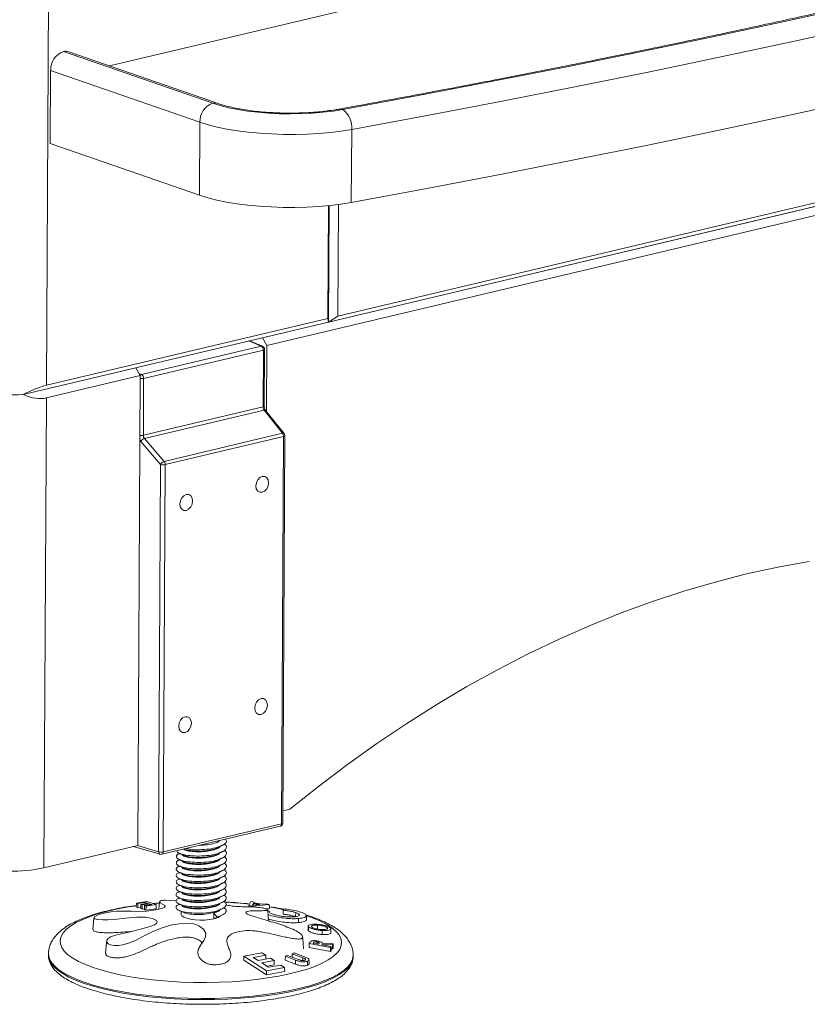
# Model space of a CAD drawing. Header units: millimetres. Extents: x 0 to 420, y 0 to 297.
# Tile 104 of 131: x 377 to 387, y 69 to 81. Entities that reach past the tile are written whole.
import ezdxf

# ---------------------------------------------------------------- set-up
doc = ezdxf.new("R2010")
doc.units = ezdxf.units.MM

msp = doc.modelspace()

# ---------------------------------------------------------------- linework, layer by layer
at = {"color": 7, "linetype": 'Continuous', "lineweight": 18}
for p, q in [((377.485, 76.605), (377.599, 98.671)), ((394.122, 84.227), (378.247, 80.459)), ((377.689, 80.633), (379.492, 80.008)), ((377.689, 80.633), (377.689, 80.633)), ((379.492, 80.008), (377.689, 80.633)), ((379.557, 80.005), (377.754, 80.63)), ((377.535, 80.405), (377.53, 79.524)), ((379.338, 79.78), (377.535, 80.405)), ((380.095, 77.178), (391.725, 79.939)), ((379.338, 79.78), (379.333, 78.899)), ((391.776, 79.844), (380.147, 77.084)), ((380.891, 77.367), (390.929, 79.75)), ((390.92, 79.794), (381.004, 77.44)), ((381.171, 79.693), (381.166, 78.811)), ((377.53, 79.524), (379.333, 78.899)), ((381.011, 78.787), (381.004, 77.44)), ((380.882, 77.411), (380.889, 78.773)), ((380.891, 77.367), (380.898, 78.774)), ((377.204, 76.492), (380.891, 77.367)), ((380.882, 77.411), (377.485, 76.605)), ((380.891, 77.367), (380.882, 77.411)), ((381.004, 77.44), (380.891, 77.367)), ((380.093, 77.076), (379.935, 77.14)), ((380.147, 77.084), (380.095, 77.178)), ((378.634, 76.734), (380.079, 77.077)), ((380.104, 77.03), (378.658, 76.687)), ((380.1, 76.344), (380.104, 77.03)), ((380.115, 76.353), (380.118, 77.039)), ((380.142, 76.287), (380.147, 77.084)), ((377.204, 76.492), (378.565, 76.815)), ((378.565, 76.815), (378.616, 76.721)), ((378.616, 76.721), (377.484, 76.452)), ((378.616, 76.721), (378.587, 71.051)), ((378.658, 76.687), (378.655, 76.001)), ((377.484, 76.452), (377.454, 70.782)), ((378.655, 76.001), (380.1, 76.344)), ((380.112, 76.306), (378.668, 75.963)), ((380.336, 76.025), (380.112, 76.306)), ((380.354, 76.021), (380.13, 76.302)), ((378.668, 75.963), (378.906, 75.686)), ((378.906, 75.686), (380.336, 76.025)), ((380.348, 75.987), (378.919, 75.648)), ((380.324, 71.313), (380.348, 75.987)), ((380.338, 71.322), (380.363, 75.996)), ((378.863, 75.65), (378.625, 75.927)), ((378.839, 70.975), (378.863, 75.65)), ((378.919, 75.648), (378.895, 70.974)), ((380.339, 71.467), (380.423, 71.487)), ((378.895, 70.974), (380.324, 71.313)), ((378.878, 70.944), (380.308, 71.283)), ((377.454, 70.782), (378.587, 71.051)), ((378.534, 71.038), (378.858, 70.944)), ((379.095, 70.954), (379.092, 70.953)), ((379.095, 70.878), (379.092, 70.876)), ((379.094, 70.724), (379.091, 70.723)), ((379.095, 70.801), (379.092, 70.8)), ((379.094, 70.648), (379.091, 70.646)), ((379.093, 70.571), (379.09, 70.57)), ((379.093, 70.495), (379.09, 70.493)), ((378.571, 70.356), (378.569, 70.307)), ((378.695, 70.373), (378.571, 70.356)), ((378.571, 70.356), (378.588, 70.35)), ((378.588, 70.35), (378.676, 70.362)), ((378.588, 70.35), (378.588, 70.302)), ((378.713, 70.351), (378.625, 70.339)), ((378.642, 70.333), (378.73, 70.346)), ((378.676, 70.362), (378.713, 70.351)), ((378.676, 70.362), (378.676, 70.346)), ((378.81, 70.337), (378.695, 70.373)), ((378.73, 70.346), (378.758, 70.337)), ((378.73, 70.346), (378.73, 70.333)), ((378.85, 70.358), (378.766, 70.351)), ((379.093, 70.418), (379.09, 70.417)), ((379.954, 70.373), (379.929, 70.325)), ((379.992, 70.368), (379.954, 70.373)), ((379.971, 70.329), (379.982, 70.35)), ((379.982, 70.35), (380.063, 70.339)), ((379.982, 70.35), (379.983, 70.33)), ((379.987, 70.358), (379.992, 70.368)), ((380.093, 70.342), (379.987, 70.358)), ((379.992, 70.368), (379.993, 70.357)), ((380.138, 70.346), (380.093, 70.342)), ((380.176, 70.34), (380.138, 70.346)), ((378.569, 70.307), (378.588, 70.302)), ((378.588, 70.302), (378.624, 70.307)), ((378.625, 70.339), (378.624, 70.29)), ((378.624, 70.29), (378.642, 70.284)), ((378.625, 70.339), (378.642, 70.333)), ((378.642, 70.333), (378.642, 70.284)), ((378.642, 70.284), (378.669, 70.288)), ((378.67, 70.325), (378.668, 70.276)), ((378.668, 70.276), (378.686, 70.27)), ((378.758, 70.337), (378.67, 70.325)), ((378.67, 70.325), (378.687, 70.32)), ((378.687, 70.32), (378.686, 70.27)), ((378.686, 70.27), (378.811, 70.287)), ((378.687, 70.32), (378.81, 70.337)), ((378.81, 70.337), (378.811, 70.287)), ((379.092, 70.341), (379.089, 70.34)), ((379.111, 70.255), (379.111, 70.22)), ((379.546, 70.186), (379.506, 70.234)), ((379.506, 70.234), (379.506, 70.165)), ((379.929, 70.325), (379.929, 70.311)), ((379.929, 70.325), (379.969, 70.319)), ((379.969, 70.319), (380.176, 70.34)), ((379.969, 70.319), (379.969, 70.31)), ((380.063, 70.339), (379.971, 70.329)), ((380.128, 70.287), (380.178, 70.292)), ((380.177, 70.257), (380.158, 70.258)), ((380.176, 70.34), (380.178, 70.292)), ((380.343, 70.27), (380.342, 70.221)), ((380.351, 70.285), (380.343, 70.27)), ((380.495, 70.241), (380.494, 70.192)), ((379.506, 70.165), (379.546, 70.186)), ((379.624, 70.221), (379.632, 70.225)), ((380.528, 70.169), (380.528, 70.12)), ((380.649, 70.07), (380.648, 70.021)), ((380.758, 70.089), (380.758, 70.04)), ((380.816, 70.024), (380.816, 69.975)), ((380.877, 70.058), (380.876, 70.045)), ((380.659, 69.869), (380.658, 69.82)), ((380.67, 69.883), (380.659, 69.869)), ((380.659, 69.869), (380.914, 69.82)), ((380.706, 69.873), (380.71, 69.879)), ((380.772, 69.861), (380.706, 69.873)), ((380.754, 69.887), (380.753, 69.864)), ((380.948, 69.865), (380.819, 69.869)), ((379.321, 69.803), (379.32, 69.797)), ((380.086, 69.757), (379.869, 69.716)), ((380.132, 69.727), (380.086, 69.757)), ((380.476, 69.754), (380.451, 69.745)), ((380.6, 69.706), (380.476, 69.754)), ((380.658, 69.82), (380.915, 69.771)), ((380.776, 69.867), (380.772, 69.861)), ((380.81, 69.853), (380.813, 69.857)), ((380.923, 69.832), (380.81, 69.853)), ((380.813, 69.857), (380.939, 69.852)), ((380.813, 69.857), (380.813, 69.853)), ((380.914, 69.82), (380.923, 69.832)), ((380.914, 69.82), (380.915, 69.771)), ((380.915, 69.771), (380.924, 69.783)), ((380.923, 69.832), (380.924, 69.783)), ((380.923, 69.804), (380.939, 69.804)), ((380.939, 69.852), (380.948, 69.865)), ((380.939, 69.852), (380.939, 69.804)), ((380.939, 69.804), (380.949, 69.817)), ((380.948, 69.865), (380.949, 69.817)), ((377.509, 69.744), (377.509, 69.73)), ((379.869, 69.716), (379.868, 69.666)), ((379.868, 69.666), (380.141, 69.488)), ((379.869, 69.716), (380.142, 69.537)), ((379.982, 69.7), (380.132, 69.727)), ((380.04, 69.662), (379.982, 69.7)), ((380.189, 69.69), (380.04, 69.662)), ((380.085, 69.633), (380.234, 69.661)), ((380.165, 69.581), (380.085, 69.633)), ((380.132, 69.727), (380.133, 69.679)), ((380.234, 69.661), (380.189, 69.69)), ((380.234, 69.661), (380.235, 69.611)), ((380.371, 69.715), (380.369, 69.666)), ((380.369, 69.666), (380.494, 69.619)), ((380.395, 69.724), (380.371, 69.715)), ((380.371, 69.715), (380.494, 69.667)), ((380.53, 69.673), (380.395, 69.724)), ((380.451, 69.745), (380.45, 69.703)), ((380.451, 69.745), (380.581, 69.695)), ((381.189, 69.711), (381.189, 69.724)), ((380.142, 69.537), (380.141, 69.488)), ((380.141, 69.488), (380.362, 69.53)), ((380.142, 69.537), (380.361, 69.578)), ((380.144, 69.595), (380.235, 69.611)), ((380.315, 69.608), (380.165, 69.581)), ((380.361, 69.578), (380.315, 69.608)), ((380.361, 69.578), (380.362, 69.53))]:
    msp.add_line(p, q, dxfattribs=at)
at = {"color": 8, "linetype": 'Continuous', "lineweight": 18}
for p, q in [((380.079, 77.077), (379.928, 77.139)), ((378.603, 76.745), (378.634, 76.734)), ((378.582, 71.05), (378.839, 70.975)), ((378.842, 70.355), (378.772, 70.349)), ((380.71, 69.879), (380.71, 69.872)), ((380.581, 69.695), (380.58, 69.662))]:
    msp.add_line(p, q, dxfattribs=at)
at = {"color": 7, "linetype": 'Continuous', "lineweight": 18, "flags": 128}
for points in [[(396.042, 83.488), (395.295, 83.263), (394.538, 83.041), (393.77, 82.822), (392.992, 82.606), (392.202, 82.393), (391.403, 82.184), (390.594, 81.977), (389.774, 81.774), (388.944, 81.575), (388.105, 81.378), (387.257, 81.185), (386.399, 80.996), (385.531, 80.81), (384.655, 80.627), (383.77, 80.448), (382.876, 80.273), (381.973, 80.101), (381.062, 79.933)], [(381.063, 79.933), (381.974, 80.101), (382.876, 80.273), (383.77, 80.448), (384.655, 80.627), (385.532, 80.81), (386.399, 80.996), (387.257, 81.185), (388.106, 81.378), (388.945, 81.575), (389.774, 81.774), (390.594, 81.977), (391.403, 82.184), (392.203, 82.393), (392.992, 82.606), (393.77, 82.822), (394.538, 83.041), (395.296, 83.263), (396.042, 83.488)], [(396.188, 83.257), (395.44, 83.031), (394.68, 82.809), (393.91, 82.589), (393.13, 82.372), (392.339, 82.159), (391.537, 81.949), (390.726, 81.742), (389.904, 81.539), (389.073, 81.338), (388.231, 81.142), (387.38, 80.948), (386.52, 80.758), (385.651, 80.572), (384.772, 80.389), (383.885, 80.209), (382.988, 80.033), (382.084, 79.861), (381.171, 79.693)], [(381.166, 78.811), (382.079, 78.98), (382.984, 79.152), (383.88, 79.328), (384.768, 79.508), (385.646, 79.691), (386.516, 79.877), (387.376, 80.067), (388.227, 80.26), (389.068, 80.457), (389.899, 80.657), (390.721, 80.861), (391.533, 81.068), (392.334, 81.278), (393.125, 81.491), (393.906, 81.708), (394.676, 81.927), (395.435, 82.15), (396.183, 82.376)], [(379.492, 80.008), (379.583, 79.979), (379.685, 79.954), (379.796, 79.932), (379.914, 79.914), (380.038, 79.899), (380.167, 79.889), (380.299, 79.882), (380.433, 79.88), (380.566, 79.883), (380.697, 79.889), (380.824, 79.9), (380.947, 79.914), (381.063, 79.933)], [(381.062, 79.933), (380.947, 79.914), (380.824, 79.9), (380.697, 79.889), (380.566, 79.883), (380.433, 79.88), (380.299, 79.883), (380.167, 79.889), (380.038, 79.899), (379.914, 79.914), (379.796, 79.932), (379.685, 79.954), (379.584, 79.979), (379.492, 80.008)], [(381.171, 79.693), (381.045, 79.672), (380.913, 79.656), (380.776, 79.644), (380.635, 79.636), (380.491, 79.632), (380.346, 79.632), (380.202, 79.637), (380.061, 79.646), (379.923, 79.659), (379.79, 79.676), (379.664, 79.697), (379.545, 79.721), (379.436, 79.749), (379.338, 79.78)], [(379.333, 78.899), (379.432, 78.868), (379.541, 78.84), (379.659, 78.816), (379.785, 78.795), (379.918, 78.778), (380.056, 78.765), (380.198, 78.756), (380.342, 78.751), (380.486, 78.751), (380.63, 78.754), (380.771, 78.763), (380.909, 78.775), (381.041, 78.791), (381.166, 78.811)], [(380.014, 75.391), (380.019, 75.355), (380.036, 75.328), (380.06, 75.313), (380.09, 75.313), (380.119, 75.327), (380.144, 75.354), (380.161, 75.389), (380.167, 75.427), (380.161, 75.462), (380.145, 75.489), (380.12, 75.504), (380.091, 75.504), (380.061, 75.49), (380.036, 75.464), (380.02, 75.429), (380.014, 75.391)], [(379.249, 75.209), (379.243, 75.244), (379.226, 75.271), (379.202, 75.286), (379.173, 75.287), (379.143, 75.272), (379.118, 75.246), (379.102, 75.211), (379.095, 75.173), (379.101, 75.137), (379.118, 75.11), (379.142, 75.095), (379.172, 75.095), (379.201, 75.109), (379.226, 75.136), (379.243, 75.171), (379.249, 75.209)], [(380.423, 71.487), (380.77, 71.764), (381.121, 72.029), (381.476, 72.282), (381.835, 72.523), (382.198, 72.752), (382.563, 72.969), (382.931, 73.172), (383.302, 73.363), (383.675, 73.541), (384.05, 73.706), (384.426, 73.857), (384.803, 73.995), (385.182, 74.119), (385.561, 74.23), (385.94, 74.327), (386.319, 74.41), (386.698, 74.479)], [(380, 72.709), (380.005, 72.674), (380.022, 72.647), (380.046, 72.632), (380.076, 72.631), (380.105, 72.646), (380.13, 72.672), (380.147, 72.707), (380.153, 72.745), (380.147, 72.781), (380.131, 72.808), (380.106, 72.823), (380.077, 72.823), (380.047, 72.809), (380.022, 72.782), (380.006, 72.747), (380, 72.709)], [(379.235, 72.527), (379.229, 72.563), (379.213, 72.59), (379.188, 72.605), (379.159, 72.605), (379.129, 72.591), (379.104, 72.564), (379.088, 72.529), (379.082, 72.491), (379.087, 72.456), (379.104, 72.429), (379.128, 72.414), (379.158, 72.413), (379.187, 72.428), (379.212, 72.454), (379.229, 72.489), (379.235, 72.527)], [(379.054, 70.379), (379.046, 70.381), (378.986, 70.387), (378.924, 70.39), (378.911, 70.39), (378.896, 70.389), (378.89, 70.388), (378.885, 70.388), (378.876, 70.386), (378.862, 70.381), (378.849, 70.371), (378.858, 70.357), (378.887, 70.343), (378.915, 70.328), (378.92, 70.315), (378.907, 70.304), (378.877, 70.292), (378.823, 70.278), (378.757, 70.267), (378.694, 70.26), (378.59, 70.256), (378.512, 70.257), (378.438, 70.258), (378.334, 70.257), (378.267, 70.251), (378.199, 70.238), (378.13, 70.22), (378.091, 70.206), (378.066, 70.191), (378.059, 70.176), (378.07, 70.165), (378.101, 70.156), (378.164, 70.153), (378.228, 70.155), (378.297, 70.159), (378.437, 70.173), (378.576, 70.185), (378.681, 70.185), (378.764, 70.171), (378.814, 70.146), (378.822, 70.128), (378.813, 70.111), (378.789, 70.094), (378.735, 70.073), (378.619, 70.039), (378.494, 70.008), (378.349, 69.977), (378.294, 69.962), (378.259, 69.949), (378.234, 69.932), (378.214, 69.907), (378.213, 69.883), (378.229, 69.862), (378.259, 69.85), (378.3, 69.843), (378.353, 69.844), (378.406, 69.852), (378.476, 69.873), (378.566, 69.91), (378.649, 69.951), (378.754, 70.005), (378.869, 70.054), (379, 70.092), (379.123, 70.111), (379.196, 70.113), (379.264, 70.104), (379.325, 70.083), (379.383, 70.041), (379.408, 69.992), (379.405, 69.95), (379.385, 69.906), (379.368, 69.879), (379.368, 69.879)], [(378.848, 70.368), (378.841, 70.287), (378.84, 70.282)], [(380.169, 70.14), (380.164, 70.193), (380.157, 70.273)], [(378.059, 70.179), (378.058, 70.168), (378.046, 70.037)], [(379.111, 70.22), (379.111, 70.219), (379.119, 70.202), (379.142, 70.186), (379.178, 70.172), (379.224, 70.161), (379.279, 70.153), (379.338, 70.15), (379.398, 70.151), (379.455, 70.156), (379.506, 70.165)], [(380.625, 70.155), (380.625, 70.187), (380.625, 70.203)], [(380.645, 70.083), (380.644, 70.049), (380.644, 70.032)], [(380.92, 69.994), (380.92, 70.027), (380.919, 70.044)], [(378.212, 69.896), (378.21, 69.879), (378.198, 69.752)], [(380.59, 69.805), (380.579, 69.931), (380.577, 69.951)], [(380.494, 69.667), (380.494, 69.626), (380.494, 69.619)], [(380.636, 69.654), (380.636, 69.626), (380.636, 69.605)], [(380.656, 69.62), (380.656, 69.652), (380.655, 69.671)]]:
    msp.add_lwpolyline(points, dxfattribs=at)
at = {"color": 8, "linetype": 'Continuous', "lineweight": 18, "flags": 128}
for points in [[(381.062, 79.933), (381.041, 79.939), (381.026, 79.938)], [(380.104, 77.03), (380.109, 77.032), (380.114, 77.034), (380.116, 77.036), (380.118, 77.038), (380.118, 77.039)], [(380.1, 76.344), (380.106, 76.346), (380.11, 76.347), (380.113, 76.349), (380.114, 76.352), (380.115, 76.353)], [(380.363, 75.996), (380.363, 75.995), (380.361, 75.993), (380.358, 75.991), (380.354, 75.989), (380.348, 75.987)], [(380.324, 71.313), (380.324, 71.306), (380.322, 71.299), (380.32, 71.293), (380.317, 71.289), (380.313, 71.285), (380.309, 71.283), (380.308, 71.283)], [(380.338, 71.322), (380.338, 71.32), (380.337, 71.318), (380.334, 71.316), (380.33, 71.314), (380.324, 71.313)], [(378.57, 70.324), (378.475, 70.31), (378.346, 70.286), (378.226, 70.258), (378.114, 70.228), (378.013, 70.195), (377.923, 70.159), (377.845, 70.121), (377.779, 70.081), (377.727, 70.039), (377.687, 69.996), (377.662, 69.953), (377.65, 69.908), (377.653, 69.864), (377.67, 69.819), (377.7, 69.776), (377.744, 69.733), (377.802, 69.691), (377.872, 69.651), (377.955, 69.613), (378.049, 69.577)], [(380.354, 70.276), (380.242, 70.298), (380.177, 70.309)], [(378.049, 69.577), (378.154, 69.544), (378.269, 69.514), (378.392, 69.486), (378.524, 69.462), (378.663, 69.442), (378.807, 69.425), (378.956, 69.412), (379.108, 69.403), (379.262, 69.398), (379.416, 69.397), (379.571, 69.4), (379.723, 69.407), (379.872, 69.418), (380.017, 69.433), (380.156, 69.452), (380.289, 69.474), (380.414, 69.5), (380.53, 69.529), (380.637, 69.56), (380.732, 69.595), (380.816, 69.632), (380.888, 69.671), (380.948, 69.712), (380.994, 69.754), (381.026, 69.797), (381.045, 69.842), (381.049, 69.886), (381.039, 69.931), (381.016, 69.975), (380.978, 70.018), (380.928, 70.06), (380.864, 70.101), (380.787, 70.14), (380.699, 70.177), (380.63, 70.202)], [(377.509, 69.744), (377.509, 69.742), (377.516, 69.696), (377.537, 69.65), (377.572, 69.605), (377.621, 69.56), (377.682, 69.518), (377.757, 69.476), (377.843, 69.437), (377.941, 69.4)], [(377.509, 69.73), (377.509, 69.729), (377.516, 69.682), (377.537, 69.636), (377.572, 69.591), (377.621, 69.547), (377.682, 69.504), (377.756, 69.463), (377.843, 69.423), (377.941, 69.386)], [(377.941, 69.4), (378.05, 69.365), (378.168, 69.334), (378.296, 69.305), (378.431, 69.28), (378.573, 69.258), (378.722, 69.239), (378.875, 69.225), (379.032, 69.214), (379.191, 69.207), (379.351, 69.205), (379.512, 69.206), (379.671, 69.211), (379.827, 69.221), (379.98, 69.234), (380.129, 69.251), (380.271, 69.272), (380.406, 69.296), (380.533, 69.323), (380.652, 69.354), (380.76, 69.388), (380.857, 69.424), (380.943, 69.462), (381.017, 69.503), (381.079, 69.545), (381.127, 69.589), (381.161, 69.634), (381.182, 69.68), (381.189, 69.724)], [(377.941, 69.386), (378.049, 69.352), (378.168, 69.32), (378.295, 69.291), (378.431, 69.266), (378.573, 69.244), (378.722, 69.226), (378.875, 69.211), (379.032, 69.201), (379.191, 69.194), (379.351, 69.191), (379.512, 69.192), (379.671, 69.198), (379.827, 69.207), (379.98, 69.22), (380.129, 69.237), (380.271, 69.258), (380.406, 69.282), (380.533, 69.31), (380.652, 69.341), (380.76, 69.374), (380.857, 69.41), (380.943, 69.449), (381.017, 69.49), (381.079, 69.532), (381.127, 69.576), (381.161, 69.621), (381.182, 69.666), (381.189, 69.711)]]:
    msp.add_lwpolyline(points, dxfattribs=at)
at = {"color": 7, "linetype": 'Continuous', "lineweight": 18}
for centre, radius, start, end in [((377.769, 80.413), 0.234, 109.9195, 181.9685), ((377.717, 80.523), 0.113, 71.1892, 104.2419), ((379.571, 79.788), 0.234, 109.9195, 181.9685), ((380.899, 79.715), 0.273, 355.27, 53.0464), ((380.053, 77.034), 0.0507, 356.2997, 59.5038), ((380.078, 77.039), 0.04, 359.7022, 67.917), ((378.608, 76.69), 0.0507, 356.2997, 59.5038), ((377.101, 78.254), 1.765, 256.6713, 273.3223), ((377.103, 78.285), 1.796, 257.3619, 273.2265), ((378.69, 75.894), 0.0732, 107.5365, 152.6995), ((380.288, 75.988), 0.0604, 359.4542, 37.8488), ((380.323, 75.996), 0.04, 359.7022, 38.4914), ((378.928, 75.616), 0.0732, 107.5366, 152.6994), ((378.894, 75.762), 0.117, 254.7599, 282.2915), ((378.859, 75.649), 0.0604, 359.4542, 37.8488), ((380.298, 71.322), 0.04, 283.3526, 359.7022), ((378.87, 71.088), 0.117, 254.7599, 282.2915), ((378.869, 70.983), 0.04, 253.7637, 283.3526), ((377.081, 72.461), 1.72, 254.0758, 282.5416), ((379.485, 70.316), 0.153, 277.9177, 309.6504)]:
    msp.add_arc(centre, radius, start, end, dxfattribs=at)
at = {"color": 8, "linetype": 'Continuous', "lineweight": 18}
for centre, radius, start, end in [((379.52, 79.898), 0.114, 71.3122, 104.2401), ((380.085, 77.054), 0.0234, 68.3502, 103.6083), ((378.644, 76.699), 0.0368, 106.5579, 140.9297), ((378.633, 76.808), 0.123, 262.0502, 281.8983), ((380.118, 76.29), 0.0175, 46.073, 110.3183), ((378.63, 76.121), 0.123, 262.0502, 281.8983), ((380.342, 76.009), 0.0175, 46.0824, 110.3093), ((378.87, 70.972), 0.0306, 175.0083, 247.4371), ((378.866, 70.97), 0.0287, 294.563, 7.7495), ((379.347, 64.974), 5.401, 83.7113, 86.9428)]:
    msp.add_arc(centre, radius, start, end, dxfattribs=at)
at = {"color": 7, "linetype": 'Continuous', "lineweight": 18}
for centre, major_axis, ratio, start_param, end_param in [((377.095, 76.164), (0.588, 0.416), 0.307983, 0.652807, 1.175122), ((377.101, 77.16), (-0.473, 0.668), 0.547208, 2.402342, 2.924657), ((380.124, 76.335), (-0.0084, 0.0391), 0.579223, 1.209361, 2.256558), ((378.682, 75.992), (-0.0103, 0.0387), 0.655816, 1.178882, 2.226079)]:
    msp.add_ellipse(centre, major_axis=major_axis, ratio=ratio, start_param=start_param, end_param=end_param, dxfattribs=at)
at = {"color": 8, "linetype": 'Continuous', "lineweight": 18}
msp.add_ellipse((378.652, 75.985), major_axis=(-0.0195, 0.0776), ratio=0.636852, start_param=1.911319, end_param=2.23535, dxfattribs=at)
at = {"color": 7, "linetype": 'Continuous', "lineweight": 18}
for points, knots in [([(395.982, 83.488), (395.863, 83.452), (395.518, 83.347), (394.94, 83.175), (394.245, 82.973), (393.541, 82.773), (392.828, 82.576), (392.106, 82.382), (391.375, 82.191), (390.636, 82.002), (389.888, 81.816), (389.132, 81.633), (388.368, 81.452), (387.596, 81.275), (386.816, 81.1), (386.028, 80.928), (385.232, 80.759), (384.429, 80.593), (383.618, 80.43), (382.8, 80.27), (381.989, 80.116), (381.396, 80.006), (381.079, 79.948), (381.026, 79.938)], [0, 0, 0, 0, 0.026773, 0.077609, 0.128448, 0.179288, 0.230131, 0.280976, 0.331823, 0.382671, 0.433522, 0.484374, 0.535228, 0.586084, 0.636941, 0.687799, 0.738659, 0.78952, 0.840383, 0.891247, 0.942112, 0.990301, 1, 1, 1, 1]), ([(381.026, 79.938), (381.009, 79.935), (380.96, 79.927), (380.874, 79.915), (380.767, 79.903), (380.655, 79.895), (380.54, 79.89), (380.422, 79.888), (380.305, 79.89), (380.189, 79.896), (380.075, 79.904), (379.966, 79.916), (379.863, 79.931), (379.766, 79.949), (379.679, 79.969), (379.609, 79.988), (379.571, 80), (379.557, 80.005)], [0, 0, 0, 0, 0.03721, 0.107145, 0.177555, 0.248418, 0.319587, 0.390942, 0.462384, 0.533807, 0.605099, 0.676157, 0.746862, 0.817063, 0.886572, 0.955139, 1, 1, 1, 1]), ([(380.13, 76.302), (380.129, 76.305), (380.125, 76.31), (380.12, 76.322), (380.115, 76.337), (380.115, 76.347), (380.115, 76.353)], [0, 0, 0, 0, 0.193259, 0.444558, 0.715568, 1, 1, 1, 1]), ([(379.059, 70.987), (379.061, 70.981), (379.064, 70.966), (379.119, 70.944), (379.212, 70.926), (379.329, 70.921), (379.449, 70.929), (379.555, 70.95), (379.632, 70.981), (379.662, 71.02), (379.66, 71.049), (379.636, 71.063), (379.631, 71.066)], [0, 0, 0, 0, 0.06284, 0.177925, 0.29301, 0.404516, 0.520607, 0.633732, 0.746858, 0.862948, 0.974454, 1, 1, 1, 1]), ([(379.171, 71.013), (379.186, 71.01), (379.23, 71.001), (379.33, 70.997), (379.449, 71.006), (379.556, 71.027), (379.63, 71.058), (379.665, 71.094), (379.653, 71.116), (379.647, 71.126)], [0, 0, 0, 0, 0.07984, 0.236149, 0.398884, 0.557463, 0.716042, 0.878777, 1, 1, 1, 1]), ([(379.334, 71.052), (379.367, 71.054), (379.431, 71.057), (379.513, 71.076), (379.563, 71.094), (379.573, 71.107), (379.575, 71.109)], [0, 0, 0, 0, 0.315362, 0.622744, 0.930126, 1, 1, 1, 1]), ([(379.577, 71.04), (379.587, 71.044), (379.607, 71.054), (379.626, 71.063), (379.636, 71.068)], [0, 0, 0, 0, 0.499981, 1, 1, 1, 1]), ([(379.094, 70.953), (379.092, 70.952), (379.064, 70.944), (379.048, 70.923), (379.059, 70.893), (379.118, 70.867), (379.212, 70.85), (379.329, 70.844), (379.449, 70.852), (379.555, 70.873), (379.631, 70.905), (379.662, 70.943), (379.66, 70.973), (379.635, 70.987), (379.631, 70.989)], [0, 0, 0, 0, 0.009399, 0.108131, 0.202965, 0.300842, 0.39872, 0.493554, 0.592286, 0.688497, 0.784708, 0.88344, 0.978274, 1, 1, 1, 1]), ([(379.085, 70.959), (379.094, 70.955), (379.112, 70.946), (379.13, 70.938), (379.139, 70.933)], [0, 0, 0, 0, 0.500131, 1, 1, 1, 1]), ([(379.122, 70.941), (379.123, 70.939), (379.126, 70.928), (379.168, 70.913), (379.241, 70.901), (379.334, 70.897), (379.43, 70.904), (379.513, 70.922), (379.568, 70.944), (379.578, 70.96), (379.582, 70.965)], [0, 0, 0, 0, 0.052033, 0.198267, 0.344501, 0.486178, 0.633693, 0.777432, 0.921171, 1, 1, 1, 1]), ([(379.138, 71.005), (379.148, 71), (379.171, 70.988), (379.243, 70.977), (379.334, 70.973), (379.43, 70.981), (379.513, 70.999), (379.568, 71.02), (379.579, 71.036), (379.582, 71.042)], [0, 0, 0, 0, 0.120035, 0.280539, 0.43604, 0.597949, 0.755714, 0.913479, 1, 1, 1, 1]), ([(379.143, 71.011), (379.152, 71.006), (379.174, 70.995), (379.243, 70.985), (379.334, 70.981), (379.43, 70.989), (379.512, 71.007), (379.563, 71.025), (379.572, 71.038), (379.574, 71.04)], [0, 0, 0, 0, 0.1087539, 0.2813262, 0.4485205, 0.6226036, 0.7922311, 0.9618586, 1, 1, 1, 1]), ([(379.143, 70.934), (379.151, 70.93), (379.173, 70.919), (379.243, 70.908), (379.334, 70.904), (379.43, 70.912), (379.512, 70.93), (379.563, 70.948), (379.572, 70.961), (379.574, 70.963)], [0, 0, 0, 0, 0.108754, 0.281326, 0.448521, 0.622604, 0.792231, 0.961859, 1, 1, 1, 1]), ([(379.577, 70.963), (379.587, 70.968), (379.606, 70.977), (379.626, 70.986), (379.636, 70.991)], [0, 0, 0, 0, 0.499981, 1, 1, 1, 1]), ([(379.094, 70.876), (379.091, 70.875), (379.063, 70.867), (379.048, 70.846), (379.058, 70.816), (379.117, 70.79), (379.212, 70.773), (379.328, 70.767), (379.448, 70.776), (379.554, 70.797), (379.631, 70.828), (379.661, 70.866), (379.659, 70.896), (379.635, 70.91), (379.631, 70.913)], [0, 0, 0, 0, 0.009399, 0.108131, 0.202965, 0.300842, 0.39872, 0.493554, 0.592286, 0.688497, 0.784708, 0.88344, 0.978274, 1, 1, 1, 1]), ([(379.093, 70.799), (379.091, 70.799), (379.063, 70.791), (379.047, 70.77), (379.058, 70.74), (379.117, 70.714), (379.211, 70.697), (379.328, 70.691), (379.448, 70.699), (379.554, 70.72), (379.63, 70.752), (379.661, 70.79), (379.659, 70.82), (379.635, 70.833), (379.63, 70.836)], [0, 0, 0, 0, 0.009399, 0.108131, 0.202965, 0.300842, 0.39872, 0.493554, 0.592286, 0.688497, 0.784708, 0.88344, 0.978274, 1, 1, 1, 1]), ([(379.085, 70.883), (379.094, 70.878), (379.112, 70.87), (379.13, 70.861), (379.139, 70.857)], [0, 0, 0, 0, 0.500135, 1, 1, 1, 1]), ([(379.122, 70.865), (379.123, 70.862), (379.125, 70.852), (379.168, 70.837), (379.241, 70.824), (379.334, 70.82), (379.429, 70.828), (379.512, 70.846), (379.567, 70.867), (379.578, 70.883), (379.582, 70.889)], [0, 0, 0, 0, 0.052033, 0.198267, 0.344501, 0.486178, 0.633693, 0.777432, 0.921171, 1, 1, 1, 1]), ([(379.142, 70.857), (379.151, 70.853), (379.173, 70.842), (379.242, 70.832), (379.333, 70.828), (379.43, 70.835), (379.511, 70.853), (379.562, 70.872), (379.572, 70.884), (379.573, 70.887)], [0, 0, 0, 0, 0.108754, 0.281326, 0.44852, 0.622604, 0.792231, 0.961859, 1, 1, 1, 1]), ([(379.576, 70.81), (379.586, 70.814), (379.605, 70.824), (379.625, 70.833), (379.635, 70.838)], [0, 0, 0, 0, 0.499983, 1, 1, 1, 1]), ([(379.577, 70.886), (379.586, 70.891), (379.606, 70.9), (379.625, 70.91), (379.635, 70.914)], [0, 0, 0, 0, 0.499981, 1, 1, 1, 1]), ([(379.093, 70.723), (379.09, 70.722), (379.062, 70.714), (379.047, 70.693), (379.057, 70.663), (379.116, 70.637), (379.211, 70.62), (379.327, 70.614), (379.447, 70.623), (379.553, 70.643), (379.63, 70.675), (379.661, 70.713), (379.658, 70.743), (379.634, 70.757), (379.63, 70.759)], [0, 0, 0, 0, 0.009399, 0.108131, 0.202965, 0.300842, 0.39872, 0.493554, 0.592286, 0.688497, 0.784708, 0.88344, 0.978274, 1, 1, 1, 1]), ([(379.084, 70.729), (379.093, 70.725), (379.111, 70.717), (379.129, 70.708), (379.138, 70.704)], [0, 0, 0, 0, 0.500131, 1, 1, 1, 1]), ([(379.085, 70.806), (379.093, 70.802), (379.111, 70.793), (379.129, 70.785), (379.138, 70.78)], [0, 0, 0, 0, 0.500135, 1, 1, 1, 1]), ([(379.121, 70.788), (379.122, 70.786), (379.125, 70.775), (379.167, 70.76), (379.241, 70.747), (379.333, 70.743), (379.429, 70.751), (379.512, 70.769), (379.567, 70.79), (379.578, 70.807), (379.581, 70.812)], [0, 0, 0, 0, 0.052033, 0.198267, 0.344501, 0.486178, 0.633693, 0.777432, 0.921171, 1, 1, 1, 1]), ([(379.121, 70.712), (379.122, 70.709), (379.125, 70.699), (379.167, 70.683), (379.24, 70.671), (379.333, 70.667), (379.429, 70.675), (379.511, 70.692), (379.566, 70.714), (379.577, 70.73), (379.581, 70.736)], [0, 0, 0, 0, 0.052033, 0.198267, 0.344501, 0.486178, 0.633693, 0.777432, 0.921171, 1, 1, 1, 1]), ([(379.142, 70.781), (379.151, 70.777), (379.172, 70.766), (379.242, 70.755), (379.333, 70.751), (379.429, 70.759), (379.511, 70.777), (379.562, 70.795), (379.571, 70.808), (379.573, 70.81)], [0, 0, 0, 0, 0.1087539, 0.2813262, 0.4485205, 0.6226037, 0.7922311, 0.9618586, 1, 1, 1, 1]), ([(379.142, 70.704), (379.15, 70.7), (379.172, 70.689), (379.241, 70.678), (379.333, 70.675), (379.429, 70.682), (379.511, 70.7), (379.561, 70.718), (379.571, 70.731), (379.573, 70.733)], [0, 0, 0, 0, 0.1087539, 0.2813262, 0.4485205, 0.6226036, 0.7922311, 0.9618586, 1, 1, 1, 1]), ([(379.576, 70.733), (379.586, 70.738), (379.605, 70.747), (379.625, 70.756), (379.634, 70.761)], [0, 0, 0, 0, 0.499981, 1, 1, 1, 1]), ([(379.092, 70.646), (379.09, 70.645), (379.062, 70.638), (379.047, 70.616), (379.057, 70.587), (379.116, 70.561), (379.21, 70.543), (379.327, 70.537), (379.447, 70.546), (379.553, 70.567), (379.63, 70.598), (379.66, 70.636), (379.658, 70.666), (379.634, 70.68), (379.629, 70.683)], [0, 0, 0, 0, 0.009399, 0.108131, 0.202965, 0.300842, 0.39872, 0.493554, 0.592286, 0.688497, 0.784708, 0.88344, 0.978274, 1, 1, 1, 1]), ([(379.092, 70.569), (379.09, 70.569), (379.062, 70.561), (379.046, 70.54), (379.057, 70.51), (379.116, 70.484), (379.21, 70.467), (379.327, 70.461), (379.447, 70.469), (379.553, 70.49), (379.629, 70.522), (379.66, 70.56), (379.658, 70.59), (379.633, 70.604), (379.629, 70.606)], [0, 0, 0, 0, 0.009399, 0.108131, 0.202965, 0.300842, 0.39872, 0.493554, 0.592286, 0.688497, 0.784708, 0.88344, 0.978274, 1, 1, 1, 1]), ([(379.084, 70.653), (379.093, 70.648), (379.11, 70.64), (379.128, 70.631), (379.137, 70.627)], [0, 0, 0, 0, 0.500131, 1, 1, 1, 1]), ([(379.12, 70.558), (379.121, 70.556), (379.124, 70.545), (379.166, 70.53), (379.239, 70.517), (379.332, 70.514), (379.428, 70.521), (379.511, 70.539), (379.566, 70.561), (379.576, 70.577), (379.58, 70.582)], [0, 0, 0, 0, 0.052033, 0.198267, 0.344501, 0.486178, 0.633693, 0.777432, 0.921171, 1, 1, 1, 1]), ([(379.121, 70.635), (379.121, 70.632), (379.124, 70.622), (379.166, 70.607), (379.24, 70.594), (379.333, 70.59), (379.428, 70.598), (379.511, 70.616), (379.566, 70.637), (379.577, 70.653), (379.581, 70.659)], [0, 0, 0, 0, 0.052033, 0.198267, 0.344501, 0.486178, 0.633693, 0.777432, 0.921171, 1, 1, 1, 1]), ([(379.141, 70.628), (379.15, 70.623), (379.172, 70.612), (379.241, 70.602), (379.332, 70.598), (379.428, 70.606), (379.51, 70.623), (379.561, 70.642), (379.57, 70.654), (379.572, 70.657)], [0, 0, 0, 0, 0.108754, 0.281326, 0.448521, 0.622604, 0.792231, 0.961859, 1, 1, 1, 1]), ([(379.575, 70.657), (379.585, 70.661), (379.605, 70.67), (379.624, 70.68), (379.634, 70.685)], [0, 0, 0, 0, 0.499981, 1, 1, 1, 1]), ([(379.575, 70.58), (379.585, 70.585), (379.604, 70.594), (379.624, 70.603), (379.634, 70.608)], [0, 0, 0, 0, 0.499978, 1, 1, 1, 1]), ([(379.092, 70.493), (379.089, 70.492), (379.061, 70.484), (379.046, 70.463), (379.056, 70.433), (379.115, 70.407), (379.21, 70.39), (379.326, 70.384), (379.446, 70.393), (379.552, 70.414), (379.629, 70.445), (379.659, 70.483), (379.657, 70.513), (379.633, 70.527), (379.629, 70.529)], [0, 0, 0, 0, 0.009399, 0.108131, 0.202965, 0.300842, 0.39872, 0.493554, 0.592286, 0.688497, 0.784708, 0.88344, 0.978274, 1, 1, 1, 1]), ([(379.083, 70.576), (379.092, 70.572), (379.11, 70.563), (379.128, 70.555), (379.137, 70.55)], [0, 0, 0, 0, 0.500135, 1, 1, 1, 1]), ([(379.083, 70.499), (379.092, 70.495), (379.11, 70.487), (379.128, 70.478), (379.137, 70.474)], [0, 0, 0, 0, 0.500131, 1, 1, 1, 1]), ([(379.12, 70.482), (379.121, 70.479), (379.123, 70.469), (379.166, 70.453), (379.239, 70.441), (379.332, 70.437), (379.427, 70.445), (379.51, 70.462), (379.565, 70.484), (379.576, 70.5), (379.58, 70.506)], [0, 0, 0, 0, 0.052033, 0.198267, 0.344501, 0.486178, 0.633693, 0.777432, 0.921171, 1, 1, 1, 1]), ([(379.14, 70.474), (379.149, 70.47), (379.171, 70.459), (379.24, 70.449), (379.331, 70.445), (379.428, 70.452), (379.509, 70.47), (379.56, 70.489), (379.57, 70.501), (379.571, 70.504)], [0, 0, 0, 0, 0.1087539, 0.2813262, 0.4485204, 0.6226036, 0.7922311, 0.9618586, 1, 1, 1, 1]), ([(379.141, 70.551), (379.149, 70.547), (379.171, 70.536), (379.241, 70.525), (379.332, 70.521), (379.428, 70.529), (379.51, 70.547), (379.561, 70.565), (379.57, 70.578), (379.572, 70.58)], [0, 0, 0, 0, 0.108754, 0.281326, 0.44852, 0.622604, 0.792231, 0.961859, 1, 1, 1, 1]), ([(379.575, 70.503), (379.584, 70.508), (379.604, 70.517), (379.623, 70.527), (379.633, 70.531)], [0, 0, 0, 0, 0.499981, 1, 1, 1, 1]), ([(379.091, 70.416), (379.089, 70.416), (379.061, 70.408), (379.045, 70.386), (379.056, 70.357), (379.115, 70.331), (379.209, 70.314), (379.326, 70.308), (379.446, 70.316), (379.552, 70.337), (379.628, 70.369), (379.659, 70.407), (379.657, 70.436), (379.633, 70.45), (379.628, 70.453)], [0, 0, 0, 0, 0.0093988, 0.1081313, 0.2029649, 0.3008425, 0.39872, 0.4935536, 0.5922861, 0.6884971, 0.784708, 0.8834403, 0.9782741, 1, 1, 1, 1]), ([(379.091, 70.34), (379.088, 70.339), (379.06, 70.331), (379.045, 70.31), (379.055, 70.28), (379.114, 70.254), (379.209, 70.237), (379.325, 70.231), (379.445, 70.239), (379.551, 70.26), (379.628, 70.292), (379.659, 70.33), (379.656, 70.36), (379.632, 70.374), (379.628, 70.376)], [0, 0, 0, 0, 0.009399, 0.108131, 0.202965, 0.300842, 0.39872, 0.493554, 0.592286, 0.688497, 0.784708, 0.88344, 0.978274, 1, 1, 1, 1]), ([(379.082, 70.346), (379.091, 70.342), (379.109, 70.333), (379.127, 70.325), (379.136, 70.32)], [0, 0, 0, 0, 0.500131, 1, 1, 1, 1]), ([(379.083, 70.423), (379.091, 70.419), (379.109, 70.41), (379.127, 70.401), (379.136, 70.397)], [0, 0, 0, 0, 0.500131, 1, 1, 1, 1]), ([(379.119, 70.405), (379.12, 70.402), (379.123, 70.392), (379.165, 70.377), (379.239, 70.364), (379.331, 70.36), (379.427, 70.368), (379.51, 70.386), (379.565, 70.407), (379.576, 70.423), (379.579, 70.429)], [0, 0, 0, 0, 0.052033, 0.198267, 0.344501, 0.486178, 0.633693, 0.777432, 0.921171, 1, 1, 1, 1]), ([(379.119, 70.329), (379.12, 70.326), (379.123, 70.316), (379.165, 70.3), (379.238, 70.288), (379.331, 70.284), (379.427, 70.292), (379.509, 70.309), (379.565, 70.331), (379.575, 70.347), (379.579, 70.353)], [0, 0, 0, 0, 0.052033, 0.198267, 0.344501, 0.486178, 0.633693, 0.777432, 0.921171, 1, 1, 1, 1]), ([(379.14, 70.398), (379.149, 70.393), (379.17, 70.382), (379.24, 70.372), (379.331, 70.368), (379.427, 70.376), (379.509, 70.394), (379.56, 70.412), (379.569, 70.425), (379.571, 70.427)], [0, 0, 0, 0, 0.1087539, 0.2813262, 0.4485205, 0.6226036, 0.7922311, 0.9618586, 1, 1, 1, 1]), ([(379.14, 70.321), (379.148, 70.317), (379.17, 70.306), (379.239, 70.295), (379.331, 70.291), (379.427, 70.299), (379.509, 70.317), (379.559, 70.335), (379.569, 70.348), (379.571, 70.35)], [0, 0, 0, 0, 0.1087539, 0.2813262, 0.4485205, 0.6226037, 0.7922311, 0.9618586, 1, 1, 1, 1]), ([(379.574, 70.427), (379.584, 70.431), (379.603, 70.441), (379.623, 70.45), (379.633, 70.455)], [0, 0, 0, 0, 0.499981, 1, 1, 1, 1]), ([(379.574, 70.35), (379.584, 70.355), (379.603, 70.364), (379.623, 70.373), (379.632, 70.378)], [0, 0, 0, 0, 0.499981, 1, 1, 1, 1]), ([(379.939, 70.344), (379.927, 70.346), (379.869, 70.353), (379.767, 70.361), (379.677, 70.367), (379.635, 70.369)], [0, 0, 0, 0, 0.1218, 0.598849, 1, 1, 1, 1]), ([(378.57, 70.327), (378.532, 70.322), (378.449, 70.31), (378.328, 70.287), (378.207, 70.26), (378.093, 70.229), (377.986, 70.195), (377.888, 70.157), (377.798, 70.115), (377.718, 70.068), (377.65, 70.018), (377.596, 69.965), (377.557, 69.911), (377.529, 69.856), (377.512, 69.8), (377.51, 69.762), (377.51, 69.744)], [0, 0, 0, 0, 0.064931, 0.141715, 0.218873, 0.296534, 0.374873, 0.454128, 0.534598, 0.616581, 0.699999, 0.77064, 0.834617, 0.893546, 0.94944, 1, 1, 1, 1]), ([(379.082, 70.27), (379.091, 70.265), (379.108, 70.257), (379.126, 70.248), (379.135, 70.244)], [0, 0, 0, 0, 0.500135, 1, 1, 1, 1]), ([(379.139, 70.244), (379.148, 70.24), (379.17, 70.229), (379.239, 70.219), (379.33, 70.215), (379.426, 70.223), (379.508, 70.24), (379.559, 70.259), (379.568, 70.271), (379.57, 70.274)], [0, 0, 0, 0, 0.1087539, 0.2813262, 0.4485205, 0.6226037, 0.7922311, 0.9618586, 1, 1, 1, 1]), ([(379.368, 69.879), (379.356, 69.863), (379.335, 69.833), (379.31, 69.785), (379.313, 69.731), (379.341, 69.681), (379.388, 69.643), (379.429, 69.623), (379.474, 69.613), (379.524, 69.61), (379.58, 69.616), (379.637, 69.63), (379.682, 69.656), (379.706, 69.689), (379.712, 69.723), (379.706, 69.762), (379.689, 69.808), (379.67, 69.853), (379.661, 69.893), (379.664, 69.932), (379.696, 69.972), (379.77, 70.005), (379.864, 70.023), (379.958, 70.025), (380.036, 70.016), (380.123, 70.001), (380.233, 69.975), (380.344, 69.95), (380.435, 69.932), (380.492, 69.923), (380.532, 69.921), (380.554, 69.923), (380.57, 69.93), (380.58, 69.944), (380.576, 69.964), (380.546, 69.995), (380.481, 70.031), (380.394, 70.067), (380.266, 70.112), (380.139, 70.149), (380.022, 70.184), (379.956, 70.204), (379.913, 70.222), (379.892, 70.235), (379.889, 70.245), (379.902, 70.253), (379.939, 70.261), (380.008, 70.263), (380.077, 70.263), (380.124, 70.265), (380.146, 70.267), (380.155, 70.27), (380.158, 70.272), (380.155, 70.276), (380.144, 70.282), (380.119, 70.291), (380.083, 70.299), (380.034, 70.306), (379.973, 70.31), (379.903, 70.312), (379.829, 70.312), (379.762, 70.315), (379.709, 70.321), (379.675, 70.328), (379.659, 70.333), (379.652, 70.335)], [0, 0, 0, 0, 0.024853, 0.047454, 0.070913, 0.102022, 0.117563, 0.129957, 0.139227, 0.148494, 0.162221, 0.176269, 0.190524, 0.209757, 0.224558, 0.23973, 0.264881, 0.290052, 0.30746, 0.325155, 0.350276, 0.375374, 0.402706, 0.424998, 0.438804, 0.452998, 0.483027, 0.513041, 0.528061, 0.54346, 0.549995, 0.555525, 0.561077, 0.569695, 0.583708, 0.598048, 0.622156, 0.646414, 0.67074, 0.720367, 0.739616, 0.759018, 0.771792, 0.780565, 0.789402, 0.796985, 0.807049, 0.828323, 0.849873, 0.860337, 0.867362, 0.870578, 0.873095, 0.875618, 0.880664, 0.889522, 0.898715, 0.906794, 0.921462, 0.939052, 0.956655, 0.974421, 0.982852, 0.991313, 1, 1, 1, 1]), ([(379.506, 70.234), (379.529, 70.242), (379.564, 70.254), (379.575, 70.27), (379.579, 70.276)], [0, 0, 0, 0, 0.64582, 1, 1, 1, 1]), ([(379.546, 70.186), (379.573, 70.195), (379.629, 70.215), (379.658, 70.254), (379.656, 70.283), (379.632, 70.297), (379.627, 70.3)], [0, 0, 0, 0, 0.308861, 0.625815, 0.930254, 1, 1, 1, 1]), ([(379.573, 70.273), (379.583, 70.278), (379.603, 70.287), (379.622, 70.297), (379.632, 70.301)], [0, 0, 0, 0, 0.499978, 1, 1, 1, 1]), ([(380.223, 70.22), (380.208, 70.226), (380.179, 70.238), (380.174, 70.25), (380.177, 70.255), (380.177, 70.257)], [0, 0, 0, 0, 0.481148, 0.894842, 1, 1, 1, 1]), ([(380.349, 70.281), (380.337, 70.283), (380.283, 70.295), (380.225, 70.306), (380.178, 70.312), (380.177, 70.313)], [0, 0, 0, 0, 0.2266582, 0.9810548, 1, 1, 1, 1]), ([(380.343, 70.27), (380.359, 70.268), (380.396, 70.263), (380.452, 70.254), (380.481, 70.245), (380.495, 70.241)], [0, 0, 0, 0, 0.285305, 0.655637, 1, 1, 1, 1]), ([(380.558, 70.246), (380.534, 70.253), (380.487, 70.267), (380.408, 70.279), (380.363, 70.284), (380.351, 70.285)], [0, 0, 0, 0, 0.422041, 0.845386, 1, 1, 1, 1]), ([(380.495, 70.241), (380.507, 70.236), (380.531, 70.227), (380.543, 70.213), (380.535, 70.201), (380.511, 70.193), (380.486, 70.191), (380.474, 70.19)], [0, 0, 0, 0, 0.231709, 0.432152, 0.633208, 0.823013, 1, 1, 1, 1]), ([(380.528, 70.169), (380.542, 70.171), (380.57, 70.174), (380.607, 70.182), (380.627, 70.196), (380.623, 70.215), (380.595, 70.232), (380.568, 70.242), (380.558, 70.246)], [0, 0, 0, 0, 0.14212, 0.283555, 0.482779, 0.681692, 0.878499, 1, 1, 1, 1]), ([(379.506, 70.165), (379.53, 70.173), (379.559, 70.182), (379.568, 70.195), (379.57, 70.197)], [0, 0, 0, 0, 0.816424, 1, 1, 1, 1]), ([(380.16, 70.165), (380.188, 70.157), (380.24, 70.142), (380.34, 70.125), (380.431, 70.117), (380.492, 70.117), (380.52, 70.12), (380.528, 70.12)], [0, 0, 0, 0, 0.275876, 0.511347, 0.731907, 0.927706, 1, 1, 1, 1]), ([(380.161, 70.215), (380.189, 70.207), (380.241, 70.192), (380.341, 70.175), (380.431, 70.167), (380.492, 70.167), (380.52, 70.169), (380.528, 70.169)], [0, 0, 0, 0, 0.276772, 0.512135, 0.732558, 0.928375, 1, 1, 1, 1]), ([(380.474, 70.19), (380.453, 70.189), (380.414, 70.187), (380.345, 70.193), (380.285, 70.203), (380.246, 70.212), (380.228, 70.218), (380.223, 70.22)], [0, 0, 0, 0, 0.2660203, 0.5047391, 0.7165796, 0.9244528, 1, 1, 1, 1]), ([(380.342, 70.221), (380.358, 70.219), (380.393, 70.215), (380.448, 70.206), (380.478, 70.197), (380.494, 70.192)], [0, 0, 0, 0, 0.28862, 0.608356, 1, 1, 1, 1]), ([(380.528, 70.12), (380.542, 70.122), (380.571, 70.125), (380.607, 70.133), (380.626, 70.144), (380.623, 70.152), (380.622, 70.154)], [0, 0, 0, 0, 0.257089, 0.512951, 0.874467, 1, 1, 1, 1]), ([(381.187, 69.724), (381.187, 69.734), (381.189, 69.764), (381.177, 69.815), (381.154, 69.871), (381.121, 69.925), (381.076, 69.976), (381.019, 70.025), (380.949, 70.073), (380.866, 70.118), (380.771, 70.16), (380.693, 70.189), (380.643, 70.204), (380.631, 70.208)], [0, 0, 0, 0, 0.041192, 0.124834, 0.208876, 0.296679, 0.391471, 0.495704, 0.609205, 0.727962, 0.846756, 0.963771, 1, 1, 1, 1]), ([(378.047, 70.037), (378.047, 70.034), (378.045, 70.026), (378.063, 70.014), (378.109, 70.002), (378.18, 69.997), (378.265, 69.997), (378.359, 70.001), (378.442, 70.008), (378.495, 70.011), (378.51, 70.012)], [0, 0, 0, 0, 0.048971, 0.159541, 0.269675, 0.438924, 0.584257, 0.729937, 0.921783, 1, 1, 1, 1]), ([(380.748, 70.1), (380.73, 70.1), (380.696, 70.101), (380.662, 70.095), (380.644, 70.086), (380.644, 70.077), (380.648, 70.071), (380.649, 70.07)], [0, 0, 0, 0, 0.2719346, 0.5112493, 0.7291389, 0.9459787, 1, 1, 1, 1]), ([(380.646, 70.032), (380.645, 70.03), (380.644, 70.026), (380.647, 70.022), (380.648, 70.021)], [0, 0, 0, 0, 0.713675, 1, 1, 1, 1]), ([(380.648, 70.021), (380.654, 70.017), (380.665, 70.008), (380.7, 69.994), (380.742, 69.984), (380.783, 69.977), (380.807, 69.976), (380.816, 69.975)], [0, 0, 0, 0, 0.219419, 0.439727, 0.661479, 0.872671, 1, 1, 1, 1]), ([(380.649, 70.07), (380.655, 70.066), (380.666, 70.057), (380.7, 70.044), (380.743, 70.033), (380.783, 70.026), (380.807, 70.025), (380.816, 70.024)], [0, 0, 0, 0, 0.219184, 0.439347, 0.661061, 0.872278, 1, 1, 1, 1]), ([(380.687, 70.068), (380.685, 70.071), (380.681, 70.077), (380.692, 70.084), (380.711, 70.089), (380.734, 70.09), (380.752, 70.089), (380.758, 70.089)], [0, 0, 0, 0, 0.2175188, 0.4429671, 0.6407373, 0.8664188, 1, 1, 1, 1]), ([(380.806, 70.036), (380.793, 70.037), (380.77, 70.039), (380.736, 70.046), (380.709, 70.054), (380.693, 70.062), (380.688, 70.067), (380.687, 70.068)], [0, 0, 0, 0, 0.259748, 0.4687778, 0.6775824, 0.8870233, 1, 1, 1, 1]), ([(380.914, 70.055), (380.909, 70.06), (380.899, 70.069), (380.864, 70.081), (380.823, 70.091), (380.783, 70.097), (380.758, 70.099), (380.748, 70.1)], [0, 0, 0, 0, 0.2187807, 0.4400348, 0.6407767, 0.8643233, 1, 1, 1, 1]), ([(380.758, 70.089), (380.77, 70.088), (380.794, 70.086), (380.827, 70.08), (380.854, 70.071), (380.87, 70.064), (380.875, 70.059), (380.877, 70.058)], [0, 0, 0, 0, 0.246409, 0.46073, 0.674469, 0.897274, 1, 1, 1, 1]), ([(380.871, 70.041), (380.865, 70.04), (380.853, 70.036), (380.827, 70.035), (380.811, 70.036), (380.806, 70.036)], [0, 0, 0, 0, 0.419765, 0.821677, 1, 1, 1, 1]), ([(380.816, 70.024), (380.832, 70.024), (380.863, 70.023), (380.897, 70.028), (380.918, 70.037), (380.921, 70.047), (380.916, 70.053), (380.914, 70.055)], [0, 0, 0, 0, 0.231204, 0.464968, 0.679491, 0.892134, 1, 1, 1, 1]), ([(380.816, 69.975), (380.832, 69.975), (380.864, 69.974), (380.897, 69.98), (380.917, 69.987), (380.918, 69.993), (380.918, 69.996)], [0, 0, 0, 0, 0.287841, 0.578721, 0.845659, 1, 1, 1, 1]), ([(380.877, 70.058), (380.878, 70.056), (380.881, 70.051), (380.879, 70.046), (380.873, 70.043), (380.871, 70.041)], [0, 0, 0, 0, 0.263803, 0.731086, 1, 1, 1, 1]), ([(378.2, 69.752), (378.199, 69.746), (378.199, 69.732), (378.22, 69.714), (378.26, 69.701), (378.313, 69.694), (378.371, 69.695), (378.442, 69.706), (378.538, 69.734), (378.649, 69.782), (378.754, 69.834), (378.854, 69.876), (378.951, 69.909), (379.052, 69.934), (379.145, 69.946), (379.218, 69.945), (379.28, 69.932), (379.334, 69.908), (379.353, 69.886), (379.362, 69.876)], [0, 0, 0, 0, 0.034137, 0.074443, 0.115004, 0.151938, 0.191691, 0.226434, 0.289051, 0.404828, 0.521333, 0.595709, 0.669868, 0.751617, 0.808707, 0.849734, 0.890896, 0.94701, 1, 1, 1, 1]), ([(380.762, 69.897), (380.754, 69.899), (380.737, 69.902), (380.714, 69.903), (380.695, 69.901), (380.678, 69.895), (380.673, 69.888), (380.67, 69.883)], [0, 0, 0, 0, 0.182009, 0.340057, 0.498501, 0.64222, 1, 1, 1, 1]), ([(380.71, 69.879), (380.711, 69.881), (380.714, 69.884), (380.721, 69.888), (380.73, 69.889), (380.74, 69.889), (380.748, 69.888), (380.753, 69.887), (380.754, 69.887)], [0, 0, 0, 0, 0.32546, 0.488743, 0.653003, 0.808087, 0.956211, 1, 1, 1, 1]), ([(380.754, 69.887), (380.758, 69.886), (380.765, 69.884), (380.773, 69.881), (380.778, 69.878), (380.78, 69.874), (380.779, 69.87), (380.777, 69.868), (380.776, 69.867)], [0, 0, 0, 0, 0.1872839, 0.3203197, 0.453876, 0.6266699, 0.8143226, 1, 1, 1, 1]), ([(380.819, 69.869), (380.817, 69.873), (380.815, 69.878), (380.802, 69.886), (380.785, 69.893), (380.77, 69.896), (380.762, 69.897)], [0, 0, 0, 0, 0.309798, 0.522552, 0.735689, 1, 1, 1, 1]), ([(377.51, 69.728), (377.509, 69.725), (377.507, 69.704), (377.516, 69.666), (377.536, 69.615), (377.568, 69.566), (377.612, 69.519), (377.669, 69.473), (377.738, 69.429), (377.819, 69.387), (377.899, 69.353), (377.954, 69.333), (377.976, 69.325)], [0, 0, 0, 0, 0.016981, 0.116682, 0.216661, 0.321027, 0.432735, 0.551704, 0.674846, 0.798657, 0.921559, 1, 1, 1, 1]), ([(377.976, 69.325), (377.994, 69.319), (378.046, 69.302), (378.139, 69.275), (378.257, 69.246), (378.383, 69.22), (378.515, 69.197), (378.652, 69.177), (378.795, 69.161), (378.941, 69.149), (379.089, 69.14), (379.24, 69.135), (379.391, 69.133), (379.542, 69.136), (379.691, 69.141), (379.838, 69.151), (379.982, 69.164), (380.122, 69.181), (380.256, 69.201), (380.384, 69.224), (380.506, 69.25), (380.619, 69.28), (380.725, 69.313), (380.821, 69.348), (380.908, 69.387), (380.985, 69.429), (381.052, 69.474), (381.105, 69.522), (381.145, 69.571), (381.171, 69.62), (381.187, 69.668), (381.187, 69.699), (381.187, 69.713)], [0, 0, 0, 0, 0.018204, 0.053217, 0.088081, 0.122811, 0.157441, 0.191998, 0.2265, 0.260962, 0.295397, 0.329814, 0.364222, 0.398629, 0.43304, 0.467463, 0.501907, 0.536382, 0.570899, 0.605473, 0.640124, 0.674876, 0.709764, 0.744831, 0.780136, 0.815746, 0.85171, 0.887941, 0.919684, 0.949262, 0.977246, 1, 1, 1, 1]), ([(380.494, 69.667), (380.507, 69.663), (380.526, 69.655), (380.557, 69.648), (380.582, 69.646), (380.607, 69.647), (380.624, 69.65), (380.633, 69.653), (380.636, 69.654)], [0, 0, 0, 0, 0.295915, 0.448306, 0.601815, 0.747701, 0.924526, 1, 1, 1, 1]), ([(380.604, 69.665), (380.599, 69.664), (380.592, 69.662), (380.577, 69.661), (380.564, 69.662), (380.547, 69.666), (380.537, 69.67), (380.53, 69.673)], [0, 0, 0, 0, 0.230458, 0.389163, 0.548386, 0.696542, 1, 1, 1, 1]), ([(380.581, 69.695), (380.588, 69.693), (380.599, 69.688), (380.611, 69.682), (380.615, 69.677), (380.615, 69.672), (380.611, 69.668), (380.606, 69.666), (380.604, 69.665)], [0, 0, 0, 0, 0.289707, 0.448477, 0.582779, 0.716604, 0.873838, 1, 1, 1, 1]), ([(380.636, 69.654), (380.643, 69.657), (380.655, 69.662), (380.656, 69.673), (380.651, 69.683), (380.632, 69.695), (380.613, 69.702), (380.6, 69.706)], [0, 0, 0, 0, 0.235348, 0.396016, 0.555824, 0.708486, 1, 1, 1, 1]), ([(380.494, 69.619), (380.506, 69.614), (380.526, 69.607), (380.557, 69.599), (380.582, 69.597), (380.607, 69.598), (380.625, 69.601), (380.633, 69.604), (380.636, 69.605)], [0, 0, 0, 0, 0.293877, 0.446681, 0.600608, 0.746952, 0.92417, 1, 1, 1, 1]), ([(380.636, 69.605), (380.643, 69.608), (380.655, 69.613), (380.655, 69.62), (380.655, 69.623)], [0, 0, 0, 0, 0.654752, 1, 1, 1, 1])]:
    msp.add_open_spline(points, degree=3, knots=knots, dxfattribs=at)

doc.saveas('drawing.dxf')
